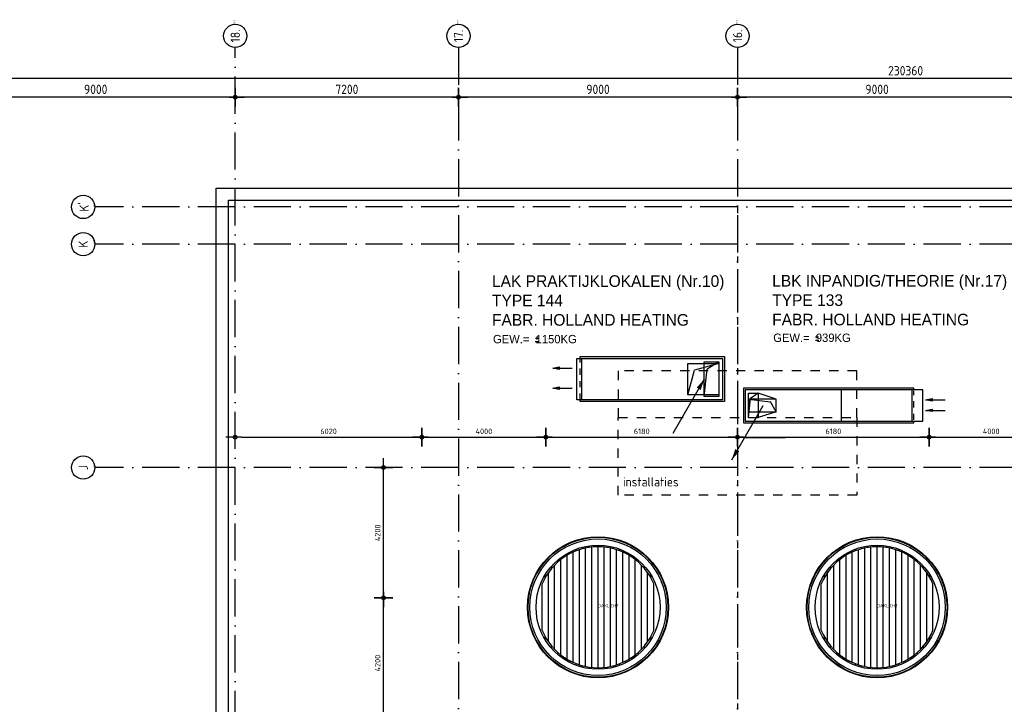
# Model space of a CAD drawing. Extents: x -9573 to 237800, y 0 to 168200.
# Tile 28 of 35: x 86109 to 117863, y 103352 to 125415. Entities that reach past the tile are written whole.
import ezdxf
from ezdxf.enums import TextEntityAlignment as Align

# ---------------------------------------------------------------- set-up
doc = ezdxf.new("R2010")
doc.units = 0
doc.header["$LTSCALE"] = 200
for name, pattern in [('DASHDOT', [9, 6, -1.5, 0, -1.5]), ('DASHED', [3, 1.5, -1.5]), ('HIDDEN', [2, 1, -1]), ('HIDDEN2', [4.7625, 3.175, -1.5875])]:
    doc.linetypes.add(name, pattern=pattern)
doc.layers.get('0').update_dxf_attribs({"linetype": 'CONTINUOUS'})
doc.layers.get('DEFPOINTS').update_dxf_attribs({"linetype": 'CONTINUOUS'})
for name, color, linetype in [('AL$1----_ALGEMEEN', 7, 'CONTINUOUS'), ('AL$1----_MAATVOERING', 7, 'CONTINUOUS'), ('AL$7----_STRAMIEN', 1, 'DASHDOT'), ('AL27----_DAKEN', 7, 'CONTINUOUS'), ('ALN-----_BLOCKNAAM', 2, 'CONTINUOUS'), ('BL$4----', 7, 'CONTINUOUS'), ('MV-STRAMIEN', 7, 'CONTINUOUS'), ('OL59----_WTBINST', 7, 'CONTINUOUS'), ('WL570---_RETOUR', 3, 'CONTINUOUS'), ('WL570---_TOEVOER', 3, 'CONTINUOUS'), ('WM570---', 1, 'CONTINUOUS')]:
    doc.layers.add(name, color=color, linetype=linetype)
doc.styles.add('BURO-018', font='BUROFONT.shx', dxfattribs={"height": 360})
doc.styles.add('BURO-025', font='BUROFONT.shx', dxfattribs={"height": 500})
doc.styles.get("Standard").update_dxf_attribs({"font": 'ISOCP'})
doc.dimstyles.new('018STIP100UIT', dxfattribs={"dimscale": 100, "dimtxt": 1.8, "dimasz": 2, "dimexe": 2, "dimexo": 3, "dimgap": 1, "dimtad": 1, "dimdec": 4, "dimrnd": 1, "dimtxsty": 'STANDARD', "dimblk": 'MSTR3', "dimblk1": 'MSTR3', "dimblk2": 'MSTR3', "dimsah": 1, "dimcen": 3, "dimdle": 1.25, "dimse1": 1, "dimse2": 1, "dimclrd": 256, "dimclre": 1, "dimclrt": 7, "dimazin": 3, "dimtfac": 0.75, "dimtdec": 4, "dimtix": 1, "dimtmove": 0, "dimatfit": 3, "dimtvp": 1.5, "dimtolj": 1, "dimtzin": 0})
doc.dimstyles.new('030STIP100UIT', dxfattribs={"dimscale": 100, "dimtxt": 3, "dimasz": 2, "dimexe": 2, "dimexo": 3, "dimgap": 1, "dimtad": 1, "dimdec": 4, "dimrnd": 1, "dimtxsty": 'STANDARD', "dimblk": 'MSTR3', "dimcen": 3, "dimdle": 1.25, "dimse1": 1, "dimse2": 1, "dimclrd": 7, "dimclre": 1, "dimazin": 3, "dimtfac": 0.75, "dimtdec": 4, "dimtix": 1, "dimtmove": 0, "dimatfit": 3, "dimtvp": 1.5, "dimtolj": 1, "dimtzin": 0})

# ---------------------------------------------------------------- blocks, each defined once
blk = doc.blocks.new('DAKLICHT')
at = {"layer": 'AL$1----_ALGEMEEN', "color": 1}
for points in [[(-500, 1885), (-500, 1936)], [(-400, -1909), (-400, 1909)], [(-300, 1927), (-300, 1977)], [(-200, -1940), (-200, 1940)], [(-100, 1947), (-100, 1997)], [(0, -1950), (0, 1950)], [(100, 1947), (100, 1997)], [(200, -1940), (200, 1940)], [(300, 1927), (300, 1977)], [(400, -1909), (400, 1909)], [(500, 1885), (500, 1936)], [(-1100, 1610), (-1100, 1670)], [(-1000, -1674), (-1000, 1674)], [(-900, 1730), (-900, 1786)], [(-800, -1778), (-800, 1778)], [(-700, 1820), (-700, 1873)], [(-600, -1855), (-600, 1855)], [(600, -1855), (600, 1855)], [(700, 1820), (700, 1873)], [(800, -1778), (800, 1778)], [(900, 1730), (900, 1786)], [(1000, -1674), (1000, 1674)], [(1100, 1610), (1100, 1670)], [(-1500, 1246), (-1500, 1323)], [(-1400, -1357), (-1400, 1357)], [(-1300, 1453), (-1300, 1520)], [(-1200, -1537), (-1200, 1537)], [(1200, -1537), (1200, 1537)], [(1300, 1453), (1300, 1520)], [(1400, -1357), (1400, 1357)], [(1500, 1246), (1500, 1323)], [(-1700, 955), (-1700, 1054)], [(-1600, -1115), (-1600, 1115)], [(1600, -1115), (1600, 1115)], [(1700, 955), (1700, 1054)], [(-1800, -750), (-1800, 750)], [(1800, -750), (1800, 750)], [(-1700, -1054), (-1700, -955)], [(-1500, -1323), (-1500, -1246)], [(1500, -1323), (1500, -1246)], [(1700, -1054), (1700, -955)], [(-1300, -1520), (-1300, -1453)], [(1300, -1520), (1300, -1453)], [(-1100, -1670), (-1100, -1610)], [(-900, -1786), (-900, -1730)], [(-700, -1873), (-700, -1820)], [(-500, -1936), (-500, -1885)], [(500, -1936), (500, -1885)], [(700, -1873), (700, -1820)], [(900, -1786), (900, -1730)], [(1100, -1670), (1100, -1610)], [(-300, -1977), (-300, -1927)], [(-100, -1997), (-100, -1947)], [(100, -1997), (100, -1947)], [(300, -1977), (300, -1927)]]:
    blk.add_lwpolyline(points, dxfattribs=at)
for radius in [2273, 2255, 2200, 2000]:
    blk.add_circle((0, 0), radius, dxfattribs=at)
for start, end in [(22.6199, 157.3801), (202.6199, 337.3801)]:
    blk.add_arc((0, 0), 1950, start, end, dxfattribs=at)
at = {"layer": 'ALN-----_BLOCKNAAM', "linetype": 'CONTINUOUS'}
blk.add_text('DAKLICHT', height=100, dxfattribs=at).set_placement((0, 0))
blk = doc.blocks.new('MSTR3')
at = {"color": 0, "linetype": 'CONTINUOUS'}
for p, q in [((-1, 0), (0, 0)), ((0, 1.5), (0, 0)), ((0, 0), (0, -1.5)), ((0, 0), (1.5, 0))]:
    blk.add_line(p, q, dxfattribs=at)
blk.add_circle((0, 0), 0.3, dxfattribs=at)
blk = doc.blocks.new('*D53')
at = {"linetype": 'BYBLOCK'}
blk.add_line((97843, 102780), (97843, 106580), dxfattribs=at)
at = {"layer": 'DEFPOINTS', "color": 0, "linetype": 'BYBLOCK'}
for p in [(97843, 106780), (101080, 106780), (99080, 102580)]:
    blk.add_point(p, dxfattribs=at)
at = {"linetype": 'BYBLOCK', "xscale": 200, "yscale": 200, "zscale": 200}
for p, rotation in [((97843, 106780), 90), ((97843, 102580), 270)]:
    blk.add_blockref('MSTR3', p, dxfattribs=dict(at, rotation=rotation))
at = {"color": 7, "linetype": 'BYBLOCK', "insert": (97653, 104680), "char_height": 180, "attachment_point": 5, "rotation": 90}
blk.add_mtext('\\A1;4200', dxfattribs=at)
blk = doc.blocks.new('*D54')
at = {"linetype": 'BYBLOCK'}
blk.add_line((97843, 106980), (97843, 110780), dxfattribs=at)
at = {"layer": 'DEFPOINTS', "color": 0, "linetype": 'BYBLOCK'}
for p in [(97843, 110980), (99080, 110980), (101080, 106780)]:
    blk.add_point(p, dxfattribs=at)
at = {"linetype": 'BYBLOCK', "xscale": 200, "yscale": 200, "zscale": 200}
for p, rotation in [((97843, 110980), 90), ((97843, 106780), 270)]:
    blk.add_blockref('MSTR3', p, dxfattribs=dict(at, rotation=rotation))
at = {"color": 7, "linetype": 'BYBLOCK', "insert": (97653, 108880), "char_height": 180, "attachment_point": 5, "rotation": 90}
blk.add_mtext('\\A1;4200', dxfattribs=at)
blk = doc.blocks.new('*D55')
at = {"linetype": 'BYBLOCK'}
blk.add_line((93260, 111958), (98880, 111958), dxfattribs=at)
at = {"layer": 'DEFPOINTS', "color": 0, "linetype": 'BYBLOCK'}
for p in [(99080, 111958), (93060, 110980), (99080, 110980)]:
    blk.add_point(p, dxfattribs=at)
at = {"linetype": 'BYBLOCK', "xscale": 200, "yscale": 200, "zscale": 200, "rotation": 180}
blk.add_blockref('MSTR3', (93060, 111958), dxfattribs=at)
at = {"linetype": 'BYBLOCK', "xscale": 200, "yscale": 200, "zscale": 200}
blk.add_blockref('MSTR3', (99080, 111958), dxfattribs=at)
at = {"color": 7, "linetype": 'BYBLOCK', "insert": (96070, 112148), "char_height": 180, "attachment_point": 5}
blk.add_mtext('\\A1;6020', dxfattribs=at)
blk = doc.blocks.new('*D56')
at = {"linetype": 'BYBLOCK'}
blk.add_line((99280, 111958), (102880, 111958), dxfattribs=at)
at = {"layer": 'DEFPOINTS', "color": 0, "linetype": 'BYBLOCK'}
for p in [(103080, 111958), (99080, 110980), (103080, 110980)]:
    blk.add_point(p, dxfattribs=at)
at = {"linetype": 'BYBLOCK', "xscale": 200, "yscale": 200, "zscale": 200, "rotation": 180}
blk.add_blockref('MSTR3', (99080, 111958), dxfattribs=at)
at = {"linetype": 'BYBLOCK', "xscale": 200, "yscale": 200, "zscale": 200}
blk.add_blockref('MSTR3', (103080, 111958), dxfattribs=at)
at = {"color": 7, "linetype": 'BYBLOCK', "insert": (101080, 112148), "char_height": 180, "attachment_point": 5}
blk.add_mtext('\\A1;4000', dxfattribs=at)
blk = doc.blocks.new('*D57')
at = {"linetype": 'BYBLOCK'}
blk.add_line((103280, 111958), (109060, 111958), dxfattribs=at)
at = {"layer": 'DEFPOINTS', "color": 0, "linetype": 'BYBLOCK'}
for p in [(109260, 111958), (103080, 110980), (109260, 110980)]:
    blk.add_point(p, dxfattribs=at)
at = {"linetype": 'BYBLOCK', "xscale": 200, "yscale": 200, "zscale": 200, "rotation": 180}
blk.add_blockref('MSTR3', (103080, 111958), dxfattribs=at)
at = {"linetype": 'BYBLOCK', "xscale": 200, "yscale": 200, "zscale": 200}
blk.add_blockref('MSTR3', (109260, 111958), dxfattribs=at)
at = {"color": 7, "linetype": 'BYBLOCK', "insert": (106170, 112148), "char_height": 180, "attachment_point": 5}
blk.add_mtext('\\A1;6180', dxfattribs=at)
blk = doc.blocks.new('*D58')
at = {"linetype": 'BYBLOCK'}
blk.add_line((109460, 111958), (115240, 111958), dxfattribs=at)
at = {"layer": 'DEFPOINTS', "color": 0, "linetype": 'BYBLOCK'}
for p in [(115440, 111958), (109260, 110980), (115440, 110980)]:
    blk.add_point(p, dxfattribs=at)
at = {"linetype": 'BYBLOCK', "xscale": 200, "yscale": 200, "zscale": 200, "rotation": 180}
blk.add_blockref('MSTR3', (109260, 111958), dxfattribs=at)
at = {"linetype": 'BYBLOCK', "xscale": 200, "yscale": 200, "zscale": 200}
blk.add_blockref('MSTR3', (115440, 111958), dxfattribs=at)
at = {"color": 7, "linetype": 'BYBLOCK', "insert": (112350, 112148), "char_height": 180, "attachment_point": 5}
blk.add_mtext('\\A1;6180', dxfattribs=at)
blk = doc.blocks.new('*D59')
at = {"linetype": 'BYBLOCK'}
blk.add_line((115640, 111958), (119240, 111958), dxfattribs=at)
at = {"layer": 'DEFPOINTS', "color": 0, "linetype": 'BYBLOCK'}
for p in [(119440, 111958), (115440, 110980), (119440, 110980)]:
    blk.add_point(p, dxfattribs=at)
at = {"linetype": 'BYBLOCK', "xscale": 200, "yscale": 200, "zscale": 200, "rotation": 180}
blk.add_blockref('MSTR3', (115440, 111958), dxfattribs=at)
at = {"linetype": 'BYBLOCK', "xscale": 200, "yscale": 200, "zscale": 200}
blk.add_blockref('MSTR3', (119440, 111958), dxfattribs=at)
at = {"color": 7, "linetype": 'BYBLOCK', "insert": (117440, 112148), "char_height": 180, "attachment_point": 5}
blk.add_mtext('\\A1;4000', dxfattribs=at)
blk = doc.blocks.new('1011')
at = {"layer": 'AL$7----_STRAMIEN', "color": 7, "linetype": 'CONTINUOUS'}
blk.add_circle((-750, 0), 750, dxfattribs=at)
at = {"layer": 'ALN-----_BLOCKNAAM', "linetype": 'CONTINUOUS'}
blk.add_text('1011', height=100, dxfattribs=at).set_placement((0, 0))
blk = doc.blocks.new('*D95')
at = {"color": 7, "linetype": 'BYBLOCK'}
blk.add_line((118060, 122921), (109460, 122921), dxfattribs=at)
at = {"layer": 'DEFPOINTS', "color": 0, "linetype": 'BYBLOCK'}
for p in [(118260, 124518), (109260, 123881), (109260, 122921)]:
    blk.add_point(p, dxfattribs=at)
at = {"color": 7, "linetype": 'BYBLOCK', "xscale": 200, "yscale": 200, "zscale": 200, "rotation": 180}
blk.add_blockref('MSTR3', (109260, 122921), dxfattribs=at)
at = {"color": 7, "linetype": 'BYBLOCK', "xscale": 200, "yscale": 200, "zscale": 200}
blk.add_blockref('MSTR3', (118260, 122921), dxfattribs=at)
at = {"color": 0, "linetype": 'BYBLOCK', "insert": (113760, 123171), "char_height": 300, "attachment_point": 5}
blk.add_mtext('\\A1;9000', dxfattribs=at)
blk = doc.blocks.new('*D96')
at = {"color": 7, "linetype": 'BYBLOCK'}
blk.add_line((109060, 122921), (100460, 122921), dxfattribs=at)
at = {"layer": 'DEFPOINTS', "color": 0, "linetype": 'BYBLOCK'}
for p in [(100260, 123881), (109260, 123881), (100260, 122921)]:
    blk.add_point(p, dxfattribs=at)
at = {"color": 7, "linetype": 'BYBLOCK', "xscale": 200, "yscale": 200, "zscale": 200, "rotation": 180}
blk.add_blockref('MSTR3', (100260, 122921), dxfattribs=at)
at = {"color": 7, "linetype": 'BYBLOCK', "xscale": 200, "yscale": 200, "zscale": 200}
blk.add_blockref('MSTR3', (109260, 122921), dxfattribs=at)
at = {"color": 0, "linetype": 'BYBLOCK', "insert": (104760, 123171), "char_height": 300, "attachment_point": 5}
blk.add_mtext('\\A1;9000', dxfattribs=at)
blk = doc.blocks.new('*D97')
at = {"color": 7, "linetype": 'BYBLOCK'}
blk.add_line((100060, 122921), (93260, 122921), dxfattribs=at)
at = {"layer": 'DEFPOINTS', "color": 0, "linetype": 'BYBLOCK'}
for p in [(93060, 123881), (100260, 123881), (93060, 122921)]:
    blk.add_point(p, dxfattribs=at)
at = {"color": 7, "linetype": 'BYBLOCK', "xscale": 200, "yscale": 200, "zscale": 200, "rotation": 180}
blk.add_blockref('MSTR3', (93060, 122921), dxfattribs=at)
at = {"color": 7, "linetype": 'BYBLOCK', "xscale": 200, "yscale": 200, "zscale": 200}
blk.add_blockref('MSTR3', (100260, 122921), dxfattribs=at)
at = {"color": 0, "linetype": 'BYBLOCK', "insert": (96660, 123171), "char_height": 300, "attachment_point": 5}
blk.add_mtext('\\A1;7200', dxfattribs=at)
blk = doc.blocks.new('*D98')
at = {"color": 7, "linetype": 'BYBLOCK'}
blk.add_line((92860, 122921), (84260, 122921), dxfattribs=at)
at = {"layer": 'DEFPOINTS', "color": 0, "linetype": 'BYBLOCK'}
for p in [(93060, 123881), (84060, 122921), (84060, 106012)]:
    blk.add_point(p, dxfattribs=at)
at = {"color": 7, "linetype": 'BYBLOCK', "xscale": 200, "yscale": 200, "zscale": 200, "rotation": 180}
blk.add_blockref('MSTR3', (84060, 122921), dxfattribs=at)
at = {"color": 7, "linetype": 'BYBLOCK', "xscale": 200, "yscale": 200, "zscale": 200}
blk.add_blockref('MSTR3', (93060, 122921), dxfattribs=at)
at = {"color": 0, "linetype": 'BYBLOCK', "insert": (88560, 123171), "char_height": 300, "attachment_point": 5}
blk.add_mtext('\\A1;9000', dxfattribs=at)
blk = doc.blocks.new('1010')
at = {"layer": 'AL$7----_STRAMIEN', "color": 7, "linetype": 'CONTINUOUS'}
blk.add_circle((0, 750), 750, dxfattribs=at)
at = {"layer": 'ALN-----_BLOCKNAAM', "linetype": 'CONTINUOUS'}
blk.add_text('1010', height=100, dxfattribs=at).set_placement((0, 0))
blk = doc.blocks.new('*D119')
at = {"color": 7, "linetype": 'BYBLOCK'}
blk.add_line((229660, 123521), (-300, 123521), dxfattribs=at)
at = {"layer": 'DEFPOINTS', "color": 0, "linetype": 'BYBLOCK'}
for p in [(-500, 123881), (-500, 123521), (229860, 104657)]:
    blk.add_point(p, dxfattribs=at)
at = {"color": 7, "linetype": 'BYBLOCK', "xscale": 200, "yscale": 200, "zscale": 200, "rotation": 180}
blk.add_blockref('MSTR3', (-500, 123521), dxfattribs=at)
at = {"color": 7, "linetype": 'BYBLOCK', "xscale": 200, "yscale": 200, "zscale": 200}
blk.add_blockref('MSTR3', (229860, 123521), dxfattribs=at)
at = {"color": 0, "linetype": 'BYBLOCK', "insert": (114680, 123771), "char_height": 300, "attachment_point": 5}
blk.add_mtext('\\A1;230360', dxfattribs=at)
blk = doc.blocks.new('LU-PIJL7')
at = {"color": 0, "linetype": 'CONTINUOUS'}
for p, q in [((0, 0), (-15, 0)), ((-5, -1), (-5, 1)), ((-5, 1), (0, 0)), ((0, 0), (-5, -1))]:
    blk.add_line(p, q, dxfattribs=at)
blk.add_solid([(-5, 1), (-5, -1), (0, 0)], dxfattribs=at)
blk = doc.blocks.new('LU-PIJL3')
at = {"color": 0, "linetype": 'CONTINUOUS'}
blk.add_line((10.12, 17.54), (0, 0), dxfattribs=at)
blk.add_lwpolyline([(0, 0, 0, 1.5, 0), (1.87, 3.25, 1.5, 1.5, 0)], format="xyseb", dxfattribs=at)
blk = doc.blocks.new('LU-2-KUZ')
at = {"color": 0, "linetype": 'HIDDEN2'}
for p, q in [((-0.5, 0.5), (0.5, 0.5)), ((-0.5, -0.5), (-0.5, 0.5)), ((-0.5, -0.5), (-0.289, 0.289)), ((0.5, 0.5), (-0.289, 0.289)), ((0.5, 0.5), (0.5, -0.5)), ((0.5, -0.5), (-0.5, -0.5))]:
    blk.add_line(p, q, dxfattribs=at)

msp = doc.modelspace()

# ---------------------------------------------------------------- linework, layer by layer
at = {"layer": 'AL$7----_STRAMIEN', "color": 1, "linetype": 'HIDDEN'}
msp.add_line((114941.39019, 112517.20419), (114941.39019, 113455.94734), dxfattribs=at)
at = {"layer": 'AL$7----_STRAMIEN', "color": 1}
for points in [[(93060.29813, 80980.58036), (93060.29813, 124517.90623)], [(100260.29813, 124517.90623), (100260.29813, 80980.58036)], [(109260.29813, 124517.90623), (109260.29813, 80980.58036)], [(125460.29813, 119380.58036), (88532.77494, 119380.58036)], [(125460.29813, 118180.58036), (88532.77494, 118180.58036)], [(125460.29813, 110980.58036), (88532.77494, 110980.58036)]]:
    msp.add_lwpolyline(points, dxfattribs=at)
at = {"layer": 'AL27----_DAKEN', "color": 1}
for points in [[(118190.79806, 85620.58036), (92450.29813, 85620.58036), (92450.29813, 119990.58036), (126070.29813, 119990.58036), (126070.29813, 102300.58035)], [(118190.79806, 86010.58036), (92840.29813, 86010.58036), (92840.29813, 119600.58036), (125680.29813, 119600.58036), (125680.29813, 102300.58035)]]:
    msp.add_lwpolyline(points, dxfattribs=at)
at = {"layer": 'AL27----_DAKEN', "color": 1, "linetype": 'HIDDEN'}
msp.add_lwpolyline([(109260.29813, 119380.40396), (109260.29813, 85780.40396)], dxfattribs=at)
at = {"layer": 'OL59----_WTBINST', "color": 8, "linetype": 'DASHED'}
for p, q in [((113110.2982, 114095.12855), (105410.2982, 114095.12855)), ((105410.2982, 114095.12855), (105410.2982, 112595.12855)), ((113110.2982, 112595.12855), (113110.2982, 114095.12855)), ((105410.2982, 110095.12855), (105410.2982, 112595.12855)), ((105410.2982, 112595.12855), (113110.2982, 112595.12855)), ((105410.2982, 112595.12855), (113110.2982, 112595.12855)), ((113110.2982, 112595.12855), (113110.2982, 110095.12855)), ((113110.2982, 110095.12855), (105410.2982, 110095.12855))]:
    msp.add_line(p, q, dxfattribs=at)
at = {"layer": 'WL570---_RETOUR', "color": 1}
for p, q in [((102735.94324, 115045.54988), (102839.36813, 115045.54988)), ((102738.74746, 115153.53305), (102836.89569, 115153.53305)), ((102784.74095, 115200.11041), (102784.74095, 115107.62377)), ((111772.59086, 115088.83321), (111876.01575, 115088.83321)), ((111775.39508, 115196.81638), (111873.54332, 115196.81638)), ((111821.38857, 115243.39374), (111821.38857, 115150.9071))]:
    msp.add_line(p, q, dxfattribs=at)
at = {"layer": 'WL570---_TOEVOER'}
for p, q in [((104077.64031, 114500.58036), (108776.01615, 114500.58036)), ((104077.64031, 113160.58036), (104077.64031, 114500.58036)), ((104184.40083, 114555.58036), (108834.40083, 114555.58036)), ((104184.40083, 114502.90168), (104184.40083, 114555.58036)), ((104239.40083, 113160.58036), (104239.40083, 114500.58036)), ((108779.40083, 114500.58036), (108779.40083, 113160.58036)), ((108834.40083, 114555.58036), (108834.40083, 113105.58036)), ((114941.39019, 113540.58036), (109451.39019, 113540.58036)), ((109451.39019, 113540.58036), (109451.39019, 112420.58036)), ((115232.9121, 113485.58036), (109506.39019, 113485.58036)), ((109506.39019, 113485.58036), (109506.39019, 112475.58036)), ((112596.39019, 113485.58036), (112596.39019, 112475.58036)), ((114886.39019, 112475.58036), (114886.39019, 113485.58036)), ((114941.39019, 113485.78071), (114941.39019, 113540.58036)), ((115234.52549, 112475.58036), (115234.52549, 113485.58036)), ((108779.40083, 113160.58036), (104077.64031, 113160.58036)), ((104184.40083, 113105.58036), (104184.40083, 113161.53843)), ((108834.40083, 113105.58036), (104184.40083, 113105.58036)), ((109451.39019, 112420.58036), (114941.39019, 112420.58036)), ((109506.39019, 112475.58036), (115234.52549, 112475.58036)), ((114941.39019, 112420.58036), (114941.39019, 112479.58957))]:
    msp.add_line(p, q, dxfattribs=at)
at = {"layer": 'WL570---_TOEVOER', "color": 1, "linetype": 'HIDDEN'}
msp.add_line((104184.40083, 113169.17223), (104184.40083, 114487.67838), dxfattribs=at)
at = {"layer": 'WL570---_TOEVOER', "color": 1, "linetype": 'CONTINUOUS'}
for p, q in [((110509.14161, 113180.58036), (109929.34074, 113380.58036)), ((110509.14161, 112780.58036), (109929.34074, 112595.12855))]:
    msp.add_line(p, q, dxfattribs=at)
at = {"layer": 'WM570---', "color": 1}
msp.add_line((109455.72074, 111949.24022), (110802.36401, 111949.24022), dxfattribs=at)

# ---------------------------------------------------------------- block references
at = {"layer": 'AL$1----_ALGEMEEN'}
for p in [(104760.29813, 106480.40396), (113760.29813, 106480.40396)]:
    msp.add_blockref('DAKLICHT', p, dxfattribs=at)
at = {"layer": 'AL$7----_STRAMIEN'}
ref = msp.add_blockref('1011', (93060.29813, 125267.90623), dxfattribs=dict(at, xscale=0.5, yscale=0.5, zscale=0.5, rotation=90))
ref.add_attrib('STR-NAAM', '18.', dxfattribs={"color": 3, "linetype": 'CONTINUOUS', "height": 300, "rotation": 90}).set_placement((93060.29813, 124892.90623), align=Align.MIDDLE)
ref = msp.add_blockref('1011', (100260.29813, 125267.90623), dxfattribs=dict(at, xscale=0.5, yscale=0.5, zscale=0.5, rotation=90))
ref.add_attrib('STR-NAAM', '17.', dxfattribs={"color": 3, "linetype": 'CONTINUOUS', "height": 300, "rotation": 90}).set_placement((100260.29813, 124892.90623), align=Align.MIDDLE)
ref = msp.add_blockref('1011', (109260.29813, 125267.90623), dxfattribs=dict(at, xscale=0.5, yscale=0.5, zscale=0.5, rotation=90))
ref.add_attrib('STR-NAAM', '16.', dxfattribs={"color": 3, "linetype": 'CONTINUOUS', "height": 300, "rotation": 90}).set_placement((109260.29813, 124892.90623), align=Align.MIDDLE)
ref = msp.add_blockref('1010', (88532.77494, 119380.58036), dxfattribs=dict(at, xscale=0.5, yscale=0.5, zscale=0.5, rotation=90))
ref.add_attrib('STR-NAAM', "K'", dxfattribs={"color": 3, "linetype": 'CONTINUOUS', "height": 300, "rotation": 90}).set_placement((88157.77494, 119380.58036), align=Align.MIDDLE)
ref = msp.add_blockref('1010', (88532.77494, 118180.58036), dxfattribs=dict(at, xscale=0.5, yscale=0.5, zscale=0.5, rotation=90))
ref.add_attrib('STR-NAAM', 'K', dxfattribs={"color": 3, "linetype": 'CONTINUOUS', "height": 300, "rotation": 90}).set_placement((88157.77494, 118180.58036), align=Align.MIDDLE)
ref = msp.add_blockref('1010', (88532.77494, 110980.58036), dxfattribs=dict(at, xscale=0.5, yscale=0.5, zscale=0.5, rotation=90))
ref.add_attrib('STR-NAAM', 'J', dxfattribs={"color": 3, "linetype": 'CONTINUOUS', "height": 300, "rotation": 90}).set_placement((88157.77494, 110980.58036), align=Align.MIDDLE)
at = {"layer": 'WL570---_TOEVOER', "color": 1, "linetype": 'CONTINUOUS'}
for p, xscale, yscale in [((108160.29813, 113830.58036), 1000, 1000), ((110059.14161, 112980.58036), -900, 400)]:
    msp.add_blockref('LU-2-KUZ', p, dxfattribs=dict(at, xscale=xscale, yscale=yscale))
at = {"layer": 'WL570---_TOEVOER', "color": 7, "linetype": 'CONTINUOUS'}
for p, xscale, yscale in [((108420.29813, 113830.58036), 479.9999999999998, 1120), ((109769.34074, 112980.58036), 320, 800)]:
    msp.add_blockref('LU-2-KUZ', p, dxfattribs=dict(at, xscale=xscale, yscale=yscale))
at = {"layer": 'WL570---_TOEVOER', "color": 3, "xscale": 100, "yscale": 100, "zscale": 100, "rotation": 180}
msp.add_blockref('LU-PIJL3', (108195.08437, 113844.13982), dxfattribs=at)
at = {"layer": 'WL570---_TOEVOER', "color": 3, "xscale": 100, "yscale": 100, "zscale": 100}
msp.add_blockref('LU-PIJL3', (109064.27951, 111217.78985), dxfattribs=at)
at = {"layer": 'WM570---', "color": 1, "xscale": 42, "yscale": 42, "zscale": 42, "rotation": 180}
for p in [(103297.529, 114182.27861), (103297.529, 113542.08193), (115321.44761, 113161.01303), (115321.44761, 112825.672)]:
    msp.add_blockref('LU-PIJL7', p, dxfattribs=at)

# ---------------------------------------------------------------- texts
at = {"layer": 'BL$4----', "color": 8}
msp.add_text('installaties', height=300, dxfattribs=at).set_placement((105564.83733, 110372.11371))
at = {"layer": 'WL570---_RETOUR', "color": 2, "style": 'BURO-025'}
for s, p in [('LAK PRAKTIJKLOKALEN (Nr.10)', (101339.93942, 116803.73541)), ('LBK INPANDIG/THEORIE (Nr.17)', (110376.58704, 116814.11878)), ('TYPE 144', (101339.93942, 116178.73541)), ('TYPE 133', (110376.58704, 116189.11878)), ('FABR. HOLLAND HEATING', (101339.93942, 115553.73541)), ('FABR. HOLLAND HEATING', (110376.58704, 115564.11878))]:
    msp.add_text(s, height=375, dxfattribs=at).set_placement(p)
at = {"layer": 'WL570---_RETOUR', "color": 1, "style": 'BURO-018'}
for s, p in [('GEW.=  939KG', (110410.60431, 115029.46152)), ('GEW.=  1150KG', (101373.95668, 114986.1782))]:
    msp.add_text(s, height=270, dxfattribs=at).set_placement(p)

# ---------------------------------------------------------------- dimensions: what is measured, and where the dimension line sits
at = {"layer": 'AL$1----_MAATVOERING', "color": 1}
for base, p1, p2, picture, middle in [((99080.29813, 111958.40188), (93060.29813, 110980.40396), (99080.29813, 110980.40396), '*D55', (96070.29813, 112148.41959)), ((103080.29813, 111958.40188), (99080.29813, 110980.40396), (103080.29813, 110980.40396), '*D56', (101080.29813, 112148.40188)), ((109260.29813, 111958.40188), (103080.29813, 110980.40396), (109260.29813, 110980.40396), '*D57', (106170.29813, 112148.40188)), ((115440.29813, 111958.40188), (109260.29813, 110980.40396), (115440.29813, 110980.40396), '*D58', (112350.29813, 112148.40188)), ((119440.29813, 111958.40188), (115440.29813, 110980.40396), (119440.29813, 110980.40396), '*D59', (117440.29813, 112148.40188))]:
    dim = msp.add_linear_dim(base=base, p1=p1, p2=p2, dimstyle='018STIP100UIT', dxfattribs=at)
    dim.commit()
    dim.dimension.update_dxf_attribs({"geometry": picture, "text_midpoint": middle})
for base, p1, p2, picture, middle in [((97842.70582, 110980.40396), (101080.29813, 106780.40396), (99080.29813, 110980.40396), '*D54', (97652.6881, 108880.40396)), ((97842.70582, 106780.40396), (99080.29813, 102580.40396), (101080.29813, 106780.40396), '*D53', (97652.6881, 104680.40396))]:
    dim = msp.add_linear_dim(base=base, p1=p1, p2=p2, angle=90, dimstyle='018STIP100UIT', dxfattribs=at)
    dim.commit()
    dim.dimension.update_dxf_attribs({"geometry": picture, "text_midpoint": middle})
at = {"layer": 'MV-STRAMIEN', "color": 7}
for base, p1, p2, picture, middle in [((109260.29813, 122920.58036), (118260.29813, 124517.90623), (109260.29813, 123880.58036), '*D95', (113760.29813, 123170.58036)), ((-499.8783414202, 123520.5803562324), (229860.2981266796, 104657.1424259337), (-499.8783414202, 123880.5803562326), '*D119', (114680.2098926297, 123770.6098837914)), ((84060.12166, 122920.58036), (93060.29813, 123880.58036), (84060.12166, 106011.89707), '*D98', (88560.20989, 123170.58036)), ((93060.29813, 122920.58036), (100260.29813, 123880.58036), (93060.29813, 123880.58036), '*D97', (96660.29813, 123170.60988)), ((100260.29813, 122920.58036), (109260.29813, 123880.58036), (100260.29813, 123880.58036), '*D96', (104760.29813, 123170.58036))]:
    dim = msp.add_linear_dim(base=base, p1=p1, p2=p2, angle=180, dimstyle='030STIP100UIT', dxfattribs=at)
    dim.commit()
    dim.dimension.update_dxf_attribs({"geometry": picture, "text_midpoint": middle})

doc.saveas('drawing.dxf')
